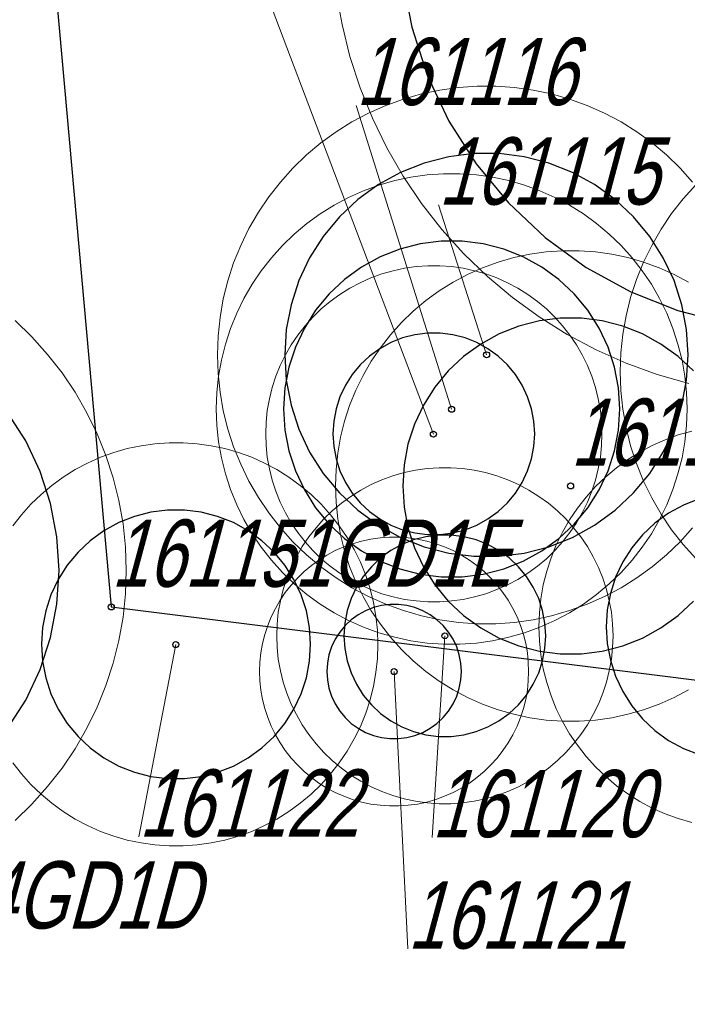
# Model space of a CAD drawing. Header units: metres. Extents: x 7419449 to 7420144, y 5549519 to 5549653.
# Tile 41 of 67: x 7419491 to 7419501, y 5549583 to 5549597. Entities that reach past the tile are written whole.
import ezdxf
from ezdxf.enums import TextEntityAlignment as Align

# ---------------------------------------------------------------- set-up
doc = ezdxf.new("R2010")
doc.units = ezdxf.units.M
doc.layers.add('_4_korony', color=7, linetype='Continuous', lineweight=25, true_color=0x7aa300)
for name, color, linetype, lineweight in [('_4_krzewy istniejące', 86, 'Continuous', 30), ('_4_NUMERY_PIKIET', 7, 'Continuous', 15), ('_4_SOD', 30, 'Continuous', 20)]:
    doc.layers.add(name, color=color, linetype=linetype, lineweight=lineweight)
doc.layers.add('_4_PUNKT_INWENTARYZACYJNY', color=7, linetype='Continuous')
doc.styles.add('STANDARD-Working1250', font='arial.ttf', dxfattribs={"height": 2.5})

msp = doc.modelspace()

# ---------------------------------------------------------------- linework, layer by layer
at = {"layer": '_4_korony', "linetype": 'Continuous', "flags": 128}
for points in [[(7419496.635, 5549598.074), (7419496.777, 5549597.334), (7419497.009, 5549596.617), (7419497.33, 5549595.935), (7419497.734, 5549595.299), (7419498.214, 5549594.719), (7419498.763, 5549594.203), (7419499.373, 5549593.76), (7419500.033, 5549593.397), (7419500.734, 5549593.12), (7419501.464, 5549592.932), (7419502.211, 5549592.838), (7419502.965, 5549592.838), (7419503.712, 5549592.932), (7419504.442, 5549593.12), (7419505.143, 5549593.397), (7419505.803, 5549593.76), (7419506.413, 5549594.203), (7419506.962, 5549594.719), (7419507.442, 5549595.299), (7419507.846, 5549595.935), (7419508.167, 5549596.617)], [(7419500.965, 5549592.22), (7419500.737, 5549592.435), (7419500.483, 5549592.62), (7419500.207, 5549592.771), (7419499.916, 5549592.887), (7419499.611, 5549592.965), (7419499.3, 5549593.004), (7419498.986, 5549593.004), (7419498.675, 5549592.965), (7419498.37, 5549592.887), (7419498.079, 5549592.771), (7419497.803, 5549592.62), (7419497.549, 5549592.435), (7419497.321, 5549592.22), (7419497.12, 5549591.978), (7419496.952, 5549591.713), (7419496.819, 5549591.429), (7419496.722, 5549591.131), (7419496.663, 5549590.822), (7419496.643, 5549590.509), (7419496.663, 5549590.196), (7419496.722, 5549589.887), (7419496.819, 5549589.589), (7419496.952, 5549589.305), (7419497.12, 5549589.04), (7419497.321, 5549588.798), (7419497.549, 5549588.583), (7419497.803, 5549588.398), (7419498.079, 5549588.247), (7419498.37, 5549588.131), (7419498.675, 5549588.053), (7419498.986, 5549588.014), (7419499.3, 5549588.014), (7419499.611, 5549588.053), (7419499.916, 5549588.131), (7419500.207, 5549588.247), (7419500.483, 5549588.398), (7419500.737, 5549588.583), (7419500.965, 5549588.798)], [(7419490.77, 5549586.901), (7419491.039, 5549587.325), (7419491.253, 5549587.78), (7419491.408, 5549588.257), (7419491.502, 5549588.751), (7419491.534, 5549589.252), (7419491.502, 5549589.753), (7419491.408, 5549590.247), (7419491.253, 5549590.724), (7419491.039, 5549591.179), (7419490.77, 5549591.603)], [(7419501.05, 5549590.317), (7419500.816, 5549590.225), (7419500.596, 5549590.104), (7419500.393, 5549589.956), (7419500.21, 5549589.784), (7419500.05, 5549589.591), (7419499.915, 5549589.379), (7419499.808, 5549589.151), (7419499.731, 5549588.912), (7419499.684, 5549588.666), (7419499.668, 5549588.415), (7419499.684, 5549588.164), (7419499.731, 5549587.918), (7419499.808, 5549587.679), (7419499.915, 5549587.451), (7419500.05, 5549587.239), (7419500.21, 5549587.046), (7419500.393, 5549586.874), (7419500.596, 5549586.726), (7419500.816, 5549586.605), (7419501.05, 5549586.513)]]:
    msp.add_lwpolyline(points, dxfattribs=at)
for points in [[(7419500.889, 5549592.459), (7419500.865, 5549592.835), (7419500.795, 5549593.205), (7419500.678, 5549593.563), (7419500.518, 5549593.904), (7419500.316, 5549594.222), (7419500.076, 5549594.513), (7419499.801, 5549594.771), (7419499.496, 5549594.992), (7419499.166, 5549595.173), (7419498.816, 5549595.312), (7419498.451, 5549595.406), (7419498.077, 5549595.453), (7419497.701, 5549595.453), (7419497.327, 5549595.406), (7419496.962, 5549595.312), (7419496.612, 5549595.173), (7419496.282, 5549594.992), (7419495.977, 5549594.771), (7419495.702, 5549594.513), (7419495.462, 5549594.222), (7419495.26, 5549593.904), (7419495.1, 5549593.563), (7419494.983, 5549593.205), (7419494.913, 5549592.835), (7419494.889, 5549592.459), (7419494.913, 5549592.083), (7419494.983, 5549591.713), (7419495.1, 5549591.355), (7419495.26, 5549591.014), (7419495.462, 5549590.696), (7419495.702, 5549590.405), (7419495.977, 5549590.147), (7419496.282, 5549589.926), (7419496.612, 5549589.745), (7419496.962, 5549589.606), (7419497.327, 5549589.512), (7419497.701, 5549589.465), (7419498.077, 5549589.465), (7419498.451, 5549589.512), (7419498.816, 5549589.606), (7419499.166, 5549589.745), (7419499.496, 5549589.926), (7419499.801, 5549590.147), (7419500.076, 5549590.405), (7419500.316, 5549590.696), (7419500.518, 5549591.014), (7419500.678, 5549591.355), (7419500.795, 5549591.713), (7419500.865, 5549592.083)], [(7419499.872, 5549591.654), (7419499.852, 5549591.967), (7419499.793, 5549592.276), (7419499.696, 5549592.574), (7419499.563, 5549592.858), (7419499.395, 5549593.123), (7419499.194, 5549593.365), (7419498.966, 5549593.58), (7419498.712, 5549593.765), (7419498.436, 5549593.916), (7419498.145, 5549594.032), (7419497.84, 5549594.11), (7419497.529, 5549594.149), (7419497.215, 5549594.149), (7419496.904, 5549594.11), (7419496.599, 5549594.032), (7419496.308, 5549593.916), (7419496.032, 5549593.765), (7419495.778, 5549593.58), (7419495.55, 5549593.365), (7419495.349, 5549593.123), (7419495.181, 5549592.858), (7419495.048, 5549592.574), (7419494.951, 5549592.276), (7419494.892, 5549591.967), (7419494.872, 5549591.654), (7419494.892, 5549591.341), (7419494.951, 5549591.032), (7419495.048, 5549590.734), (7419495.181, 5549590.45), (7419495.349, 5549590.185), (7419495.55, 5549589.943), (7419495.778, 5549589.728), (7419496.032, 5549589.543), (7419496.308, 5549589.392), (7419496.599, 5549589.276), (7419496.904, 5549589.198), (7419497.215, 5549589.159), (7419497.529, 5549589.159), (7419497.84, 5549589.198), (7419498.145, 5549589.276), (7419498.436, 5549589.392), (7419498.712, 5549589.543), (7419498.966, 5549589.728), (7419499.194, 5549589.943), (7419499.395, 5549590.185), (7419499.563, 5549590.45), (7419499.696, 5549590.734), (7419499.793, 5549591.032), (7419499.852, 5549591.341)], [(7419498.606, 5549591.285), (7419498.594, 5549591.473), (7419498.559, 5549591.658), (7419498.501, 5549591.837), (7419498.42, 5549592.008), (7419498.32, 5549592.167), (7419498.199, 5549592.312), (7419498.062, 5549592.441), (7419497.91, 5549592.551), (7419497.745, 5549592.642), (7419497.57, 5549592.712), (7419497.387, 5549592.758), (7419497.2, 5549592.782), (7419497.012, 5549592.782), (7419496.825, 5549592.758), (7419496.642, 5549592.712), (7419496.467, 5549592.642), (7419496.302, 5549592.551), (7419496.15, 5549592.441), (7419496.013, 5549592.312), (7419495.892, 5549592.167), (7419495.792, 5549592.008), (7419495.711, 5549591.837), (7419495.653, 5549591.658), (7419495.618, 5549591.473), (7419495.606, 5549591.285), (7419495.618, 5549591.097), (7419495.653, 5549590.912), (7419495.711, 5549590.733), (7419495.792, 5549590.562), (7419495.892, 5549590.403), (7419496.013, 5549590.258), (7419496.15, 5549590.129), (7419496.302, 5549590.019), (7419496.467, 5549589.928), (7419496.642, 5549589.858), (7419496.825, 5549589.812), (7419497.012, 5549589.788), (7419497.2, 5549589.788), (7419497.387, 5549589.812), (7419497.57, 5549589.858), (7419497.745, 5549589.928), (7419497.91, 5549590.019), (7419498.062, 5549590.129), (7419498.199, 5549590.258), (7419498.32, 5549590.403), (7419498.42, 5549590.562), (7419498.501, 5549590.733), (7419498.559, 5549590.912), (7419498.594, 5549591.097)], [(7419495.274, 5549588.154), (7419495.258, 5549588.405), (7419495.211, 5549588.651), (7419495.134, 5549588.89), (7419495.027, 5549589.118), (7419494.892, 5549589.33), (7419494.732, 5549589.523), (7419494.549, 5549589.695), (7419494.346, 5549589.843), (7419494.126, 5549589.964), (7419493.892, 5549590.056), (7419493.649, 5549590.119), (7419493.4, 5549590.15), (7419493.148, 5549590.15), (7419492.899, 5549590.119), (7419492.656, 5549590.056), (7419492.422, 5549589.964), (7419492.202, 5549589.843), (7419491.999, 5549589.695), (7419491.816, 5549589.523), (7419491.656, 5549589.33), (7419491.521, 5549589.118), (7419491.414, 5549588.89), (7419491.337, 5549588.651), (7419491.29, 5549588.405), (7419491.274, 5549588.154), (7419491.29, 5549587.903), (7419491.337, 5549587.657), (7419491.414, 5549587.418), (7419491.521, 5549587.19), (7419491.656, 5549586.978), (7419491.816, 5549586.785), (7419491.999, 5549586.613), (7419492.202, 5549586.465), (7419492.422, 5549586.344), (7419492.656, 5549586.252), (7419492.899, 5549586.189), (7419493.148, 5549586.158), (7419493.4, 5549586.158), (7419493.649, 5549586.189), (7419493.892, 5549586.252), (7419494.126, 5549586.344), (7419494.346, 5549586.465), (7419494.549, 5549586.613), (7419494.732, 5549586.785), (7419494.892, 5549586.978), (7419495.027, 5549587.19), (7419495.134, 5549587.418), (7419495.211, 5549587.657), (7419495.258, 5549587.903)], [(7419498.77, 5549588.282), (7419498.758, 5549588.47), (7419498.723, 5549588.655), (7419498.665, 5549588.834), (7419498.584, 5549589.005), (7419498.484, 5549589.164), (7419498.363, 5549589.309), (7419498.226, 5549589.438), (7419498.074, 5549589.548), (7419497.909, 5549589.639), (7419497.734, 5549589.709), (7419497.551, 5549589.755), (7419497.364, 5549589.779), (7419497.176, 5549589.779), (7419496.989, 5549589.755), (7419496.806, 5549589.709), (7419496.631, 5549589.639), (7419496.466, 5549589.548), (7419496.314, 5549589.438), (7419496.177, 5549589.309), (7419496.056, 5549589.164), (7419495.956, 5549589.005), (7419495.875, 5549588.834), (7419495.817, 5549588.655), (7419495.782, 5549588.47), (7419495.77, 5549588.282), (7419495.782, 5549588.094), (7419495.817, 5549587.909), (7419495.875, 5549587.73), (7419495.956, 5549587.559), (7419496.056, 5549587.4), (7419496.177, 5549587.255), (7419496.314, 5549587.126), (7419496.466, 5549587.016), (7419496.631, 5549586.925), (7419496.806, 5549586.855), (7419496.989, 5549586.809), (7419497.176, 5549586.785), (7419497.364, 5549586.785), (7419497.551, 5549586.809), (7419497.734, 5549586.855), (7419497.909, 5549586.925), (7419498.074, 5549587.016), (7419498.226, 5549587.126), (7419498.363, 5549587.255), (7419498.484, 5549587.4), (7419498.584, 5549587.559), (7419498.665, 5549587.73), (7419498.723, 5549587.909), (7419498.758, 5549588.094)], [(7419497.516, 5549587.749), (7419497.508, 5549587.874), (7419497.485, 5549587.998), (7419497.446, 5549588.117), (7419497.392, 5549588.231), (7419497.325, 5549588.337), (7419497.245, 5549588.434), (7419497.153, 5549588.52), (7419497.052, 5549588.593), (7419496.942, 5549588.654), (7419496.825, 5549588.7), (7419496.703, 5549588.731), (7419496.579, 5549588.747), (7419496.453, 5549588.747), (7419496.329, 5549588.731), (7419496.207, 5549588.7), (7419496.09, 5549588.654), (7419495.98, 5549588.593), (7419495.879, 5549588.52), (7419495.787, 5549588.434), (7419495.707, 5549588.337), (7419495.64, 5549588.231), (7419495.586, 5549588.117), (7419495.547, 5549587.998), (7419495.524, 5549587.874), (7419495.516, 5549587.749), (7419495.524, 5549587.624), (7419495.547, 5549587.5), (7419495.586, 5549587.381), (7419495.64, 5549587.267), (7419495.707, 5549587.161), (7419495.787, 5549587.064), (7419495.879, 5549586.978), (7419495.98, 5549586.905), (7419496.09, 5549586.844), (7419496.207, 5549586.798), (7419496.329, 5549586.767), (7419496.453, 5549586.751), (7419496.579, 5549586.751), (7419496.703, 5549586.767), (7419496.825, 5549586.798), (7419496.942, 5549586.844), (7419497.052, 5549586.905), (7419497.153, 5549586.978), (7419497.245, 5549587.064), (7419497.325, 5549587.161), (7419497.392, 5549587.267), (7419497.446, 5549587.381), (7419497.485, 5549587.5), (7419497.508, 5549587.624)]]:
    msp.add_lwpolyline(points, close=True, dxfattribs=at)
at = {"layer": '_4_krzewy istniejące'}
msp.add_lwpolyline([(7419539.5, 5549582.8), (7419537.25, 5549596.27), (7419496.14, 5549601.18), (7419492.24, 5549601.3), (7419491.35, 5549599.37), (7419492.31, 5549588.71), (7419539.5, 5549582.8)], dxfattribs=at)
at = {"layer": '_4_NUMERY_PIKIET'}
for points in [[(7419497.1, 5549591.28), (7419494.65, 5549597.754)], [(7419497.37, 5549591.65), (7419495.951, 5549596.17)], [(7419497.89, 5549592.46), (7419497.177, 5549594.69)], [(7419497.27, 5549588.28), (7419497.079, 5549585.281)], [(7419493.27, 5549588.15), (7419492.722, 5549585.289)], [(7419496.516, 5549587.749), (7419496.718, 5549583.625)]]:
    msp.add_lwpolyline(points, dxfattribs=at)
at = {"layer": '_4_PUNKT_INWENTARYZACYJNY'}
for centre in [(7419497.89, 5549592.46), (7419497.37, 5549591.65), (7419497.1, 5549591.28), (7419499.14, 5549590.51), (7419492.31, 5549588.71), (7419497.27, 5549588.28), (7419493.27, 5549588.15), (7419496.516, 5549587.749)]:
    msp.add_circle(centre, 0.045, dxfattribs=at)
at = {"layer": '_4_SOD', "flags": 128}
for points in [[(7419495.656, 5549597.852), (7419495.741, 5549597.371), (7419495.859, 5549596.897), (7419496.01, 5549596.432), (7419496.193, 5549595.979), (7419496.407, 5549595.54), (7419496.652, 5549595.117), (7419496.925, 5549594.712), (7419497.226, 5549594.326), (7419497.553, 5549593.963), (7419497.904, 5549593.624), (7419498.278, 5549593.31), (7419498.674, 5549593.023), (7419499.088, 5549592.764), (7419499.519, 5549592.534), (7419499.966, 5549592.336), (7419500.425, 5549592.169), (7419500.895, 5549592.034)], [(7419500.953, 5549595.03), (7419500.766, 5549595.238), (7419500.566, 5549595.432), (7419500.352, 5549595.611), (7419500.126, 5549595.775), (7419499.889, 5549595.923), (7419499.642, 5549596.054), (7419499.387, 5549596.168), (7419499.125, 5549596.263), (7419498.857, 5549596.34), (7419498.584, 5549596.398), (7419498.307, 5549596.437), (7419498.029, 5549596.457), (7419497.749, 5549596.457), (7419497.471, 5549596.437), (7419497.194, 5549596.398), (7419496.921, 5549596.34), (7419496.653, 5549596.263), (7419496.391, 5549596.168), (7419496.136, 5549596.054), (7419495.889, 5549595.923), (7419495.652, 5549595.775), (7419495.426, 5549595.611), (7419495.212, 5549595.432), (7419495.012, 5549595.238), (7419494.825, 5549595.03), (7419494.653, 5549594.81), (7419494.497, 5549594.579), (7419494.357, 5549594.337), (7419494.235, 5549594.086), (7419494.13, 5549593.827), (7419494.044, 5549593.562), (7419493.976, 5549593.291), (7419493.928, 5549593.016), (7419493.899, 5549592.738), (7419493.889, 5549592.459), (7419493.899, 5549592.18), (7419493.928, 5549591.902), (7419493.976, 5549591.627), (7419494.044, 5549591.356), (7419494.13, 5549591.091), (7419494.235, 5549590.832), (7419494.357, 5549590.581), (7419494.497, 5549590.339), (7419494.653, 5549590.108), (7419494.825, 5549589.888), (7419495.012, 5549589.68), (7419495.212, 5549589.486), (7419495.426, 5549589.307), (7419495.652, 5549589.143), (7419495.889, 5549588.995), (7419496.136, 5549588.864), (7419496.391, 5549588.75), (7419496.653, 5549588.655), (7419496.921, 5549588.578), (7419497.194, 5549588.52), (7419497.471, 5549588.481), (7419497.749, 5549588.461), (7419498.029, 5549588.461), (7419498.307, 5549588.481), (7419498.584, 5549588.52), (7419498.857, 5549588.578), (7419499.125, 5549588.655), (7419499.387, 5549588.75), (7419499.642, 5549588.864), (7419499.889, 5549588.995), (7419500.126, 5549589.143), (7419500.352, 5549589.307), (7419500.566, 5549589.486), (7419500.766, 5549589.68), (7419500.953, 5549589.888)], [(7419501, 5549594.989), (7419500.813, 5549594.781), (7419500.641, 5549594.561), (7419500.485, 5549594.33), (7419500.345, 5549594.088), (7419500.223, 5549593.837), (7419500.118, 5549593.578), (7419500.032, 5549593.313), (7419499.964, 5549593.042), (7419499.916, 5549592.767), (7419499.887, 5549592.489), (7419499.877, 5549592.21), (7419499.887, 5549591.931), (7419499.916, 5549591.653), (7419499.964, 5549591.378), (7419500.032, 5549591.107), (7419500.118, 5549590.842), (7419500.223, 5549590.583), (7419500.345, 5549590.332), (7419500.485, 5549590.09), (7419500.641, 5549589.859), (7419500.813, 5549589.639), (7419501, 5549589.431)], [(7419500.893, 5549593.54), (7419500.677, 5549593.655), (7419500.454, 5549593.754), (7419500.225, 5549593.838), (7419499.99, 5549593.905), (7419499.751, 5549593.956), (7419499.509, 5549593.99), (7419499.265, 5549594.007), (7419499.021, 5549594.007), (7419498.777, 5549593.99), (7419498.535, 5549593.956), (7419498.296, 5549593.905), (7419498.061, 5549593.838), (7419497.832, 5549593.754), (7419497.609, 5549593.655), (7419497.393, 5549593.54), (7419497.186, 5549593.411), (7419496.988, 5549593.267), (7419496.801, 5549593.11), (7419496.625, 5549592.94), (7419496.462, 5549592.759), (7419496.311, 5549592.566), (7419496.175, 5549592.364), (7419496.053, 5549592.152), (7419495.946, 5549591.933), (7419495.854, 5549591.706), (7419495.779, 5549591.474), (7419495.719, 5549591.237), (7419495.677, 5549590.996), (7419495.652, 5549590.753), (7419495.643, 5549590.509), (7419495.652, 5549590.265), (7419495.677, 5549590.022), (7419495.719, 5549589.781), (7419495.779, 5549589.544), (7419495.854, 5549589.312), (7419495.946, 5549589.085), (7419496.053, 5549588.866), (7419496.175, 5549588.654), (7419496.311, 5549588.452), (7419496.462, 5549588.259), (7419496.625, 5549588.078), (7419496.801, 5549587.908), (7419496.988, 5549587.751), (7419497.186, 5549587.607), (7419497.393, 5549587.478), (7419497.609, 5549587.363), (7419497.832, 5549587.264), (7419498.061, 5549587.18), (7419498.296, 5549587.113), (7419498.535, 5549587.062), (7419498.777, 5549587.028), (7419499.021, 5549587.011), (7419499.265, 5549587.011), (7419499.509, 5549587.028), (7419499.751, 5549587.062), (7419499.99, 5549587.113), (7419500.225, 5549587.18), (7419500.454, 5549587.264), (7419500.677, 5549587.363), (7419500.893, 5549587.478)], [(7419490.88, 5549585.536), (7419491.131, 5549585.779), (7419491.364, 5549586.038), (7419491.579, 5549586.313), (7419491.774, 5549586.602), (7419491.949, 5549586.905), (7419492.102, 5549587.218), (7419492.232, 5549587.542), (7419492.34, 5549587.874), (7419492.425, 5549588.212), (7419492.485, 5549588.556), (7419492.522, 5549588.903), (7419492.534, 5549589.252), (7419492.522, 5549589.601), (7419492.485, 5549589.948), (7419492.425, 5549590.292), (7419492.34, 5549590.63), (7419492.232, 5549590.962), (7419492.102, 5549591.286), (7419491.949, 5549591.599), (7419491.774, 5549591.902), (7419491.579, 5549592.191), (7419491.364, 5549592.466), (7419491.131, 5549592.725), (7419490.88, 5549592.968)], [(7419500.942, 5549591.326), (7419500.741, 5549591.268), (7419500.544, 5549591.197), (7419500.353, 5549591.111), (7419500.168, 5549591.013), (7419499.99, 5549590.902), (7419499.821, 5549590.779), (7419499.661, 5549590.644), (7419499.51, 5549590.499), (7419499.37, 5549590.343), (7419499.241, 5549590.178), (7419499.124, 5549590.005), (7419499.019, 5549589.823), (7419498.927, 5549589.635), (7419498.849, 5549589.441), (7419498.784, 5549589.242), (7419498.734, 5549589.039), (7419498.697, 5549588.833), (7419498.675, 5549588.624), (7419498.668, 5549588.415), (7419498.675, 5549588.206), (7419498.697, 5549587.997), (7419498.734, 5549587.791), (7419498.784, 5549587.588), (7419498.849, 5549587.389), (7419498.927, 5549587.195), (7419499.019, 5549587.007), (7419499.124, 5549586.825), (7419499.241, 5549586.652), (7419499.37, 5549586.487), (7419499.51, 5549586.331), (7419499.661, 5549586.186), (7419499.821, 5549586.051), (7419499.99, 5549585.928), (7419500.168, 5549585.817), (7419500.353, 5549585.719), (7419500.544, 5549585.633), (7419500.741, 5549585.562), (7419500.942, 5549585.504)], [(7419490.847, 5549586.391), (7419490.976, 5549586.226), (7419491.116, 5549586.07), (7419491.267, 5549585.925), (7419491.427, 5549585.79), (7419491.596, 5549585.667), (7419491.774, 5549585.556), (7419491.959, 5549585.458), (7419492.15, 5549585.372), (7419492.347, 5549585.301), (7419492.548, 5549585.243), (7419492.753, 5549585.2), (7419492.96, 5549585.17), (7419493.169, 5549585.156), (7419493.379, 5549585.156), (7419493.588, 5549585.17), (7419493.795, 5549585.2), (7419494, 5549585.243), (7419494.201, 5549585.301), (7419494.398, 5549585.372), (7419494.589, 5549585.458), (7419494.774, 5549585.556), (7419494.952, 5549585.667), (7419495.121, 5549585.79), (7419495.281, 5549585.925), (7419495.432, 5549586.07), (7419495.572, 5549586.226), (7419495.701, 5549586.391), (7419495.818, 5549586.564), (7419495.923, 5549586.746), (7419496.015, 5549586.934), (7419496.093, 5549587.128), (7419496.158, 5549587.327), (7419496.208, 5549587.53), (7419496.245, 5549587.736), (7419496.267, 5549587.945), (7419496.274, 5549588.154), (7419496.267, 5549588.363), (7419496.245, 5549588.572), (7419496.208, 5549588.778), (7419496.158, 5549588.981), (7419496.093, 5549589.18), (7419496.015, 5549589.374), (7419495.923, 5549589.562), (7419495.818, 5549589.744), (7419495.701, 5549589.917), (7419495.572, 5549590.082), (7419495.432, 5549590.238), (7419495.281, 5549590.383), (7419495.121, 5549590.518), (7419494.952, 5549590.641), (7419494.774, 5549590.752), (7419494.589, 5549590.85), (7419494.398, 5549590.936), (7419494.201, 5549591.007), (7419494, 5549591.065), (7419493.795, 5549591.108), (7419493.588, 5549591.138), (7419493.379, 5549591.152), (7419493.169, 5549591.152), (7419492.96, 5549591.138), (7419492.753, 5549591.108), (7419492.548, 5549591.065), (7419492.347, 5549591.007), (7419492.15, 5549590.936), (7419491.959, 5549590.85), (7419491.774, 5549590.752), (7419491.596, 5549590.641), (7419491.427, 5549590.518), (7419491.267, 5549590.383), (7419491.116, 5549590.238), (7419490.976, 5549590.082), (7419490.847, 5549589.917)]]:
    msp.add_lwpolyline(points, dxfattribs=at)
for points in [[(7419500.872, 5549591.654), (7419500.863, 5549591.898), (7419500.838, 5549592.141), (7419500.796, 5549592.382), (7419500.736, 5549592.619), (7419500.661, 5549592.851), (7419500.569, 5549593.078), (7419500.462, 5549593.297), (7419500.34, 5549593.509), (7419500.204, 5549593.711), (7419500.053, 5549593.904), (7419499.89, 5549594.085), (7419499.714, 5549594.255), (7419499.527, 5549594.412), (7419499.329, 5549594.556), (7419499.122, 5549594.685), (7419498.906, 5549594.8), (7419498.683, 5549594.899), (7419498.454, 5549594.983), (7419498.219, 5549595.05), (7419497.98, 5549595.101), (7419497.738, 5549595.135), (7419497.494, 5549595.152), (7419497.25, 5549595.152), (7419497.006, 5549595.135), (7419496.764, 5549595.101), (7419496.525, 5549595.05), (7419496.29, 5549594.983), (7419496.061, 5549594.899), (7419495.838, 5549594.8), (7419495.622, 5549594.685), (7419495.415, 5549594.556), (7419495.217, 5549594.412), (7419495.03, 5549594.255), (7419494.854, 5549594.085), (7419494.691, 5549593.904), (7419494.54, 5549593.711), (7419494.404, 5549593.509), (7419494.282, 5549593.297), (7419494.175, 5549593.078), (7419494.083, 5549592.851), (7419494.008, 5549592.619), (7419493.948, 5549592.382), (7419493.906, 5549592.141), (7419493.881, 5549591.898), (7419493.872, 5549591.654), (7419493.881, 5549591.41), (7419493.906, 5549591.167), (7419493.948, 5549590.926), (7419494.008, 5549590.689), (7419494.083, 5549590.457), (7419494.175, 5549590.23), (7419494.282, 5549590.011), (7419494.404, 5549589.799), (7419494.54, 5549589.597), (7419494.691, 5549589.404), (7419494.854, 5549589.223), (7419495.03, 5549589.053), (7419495.217, 5549588.896), (7419495.415, 5549588.752), (7419495.622, 5549588.623), (7419495.838, 5549588.508), (7419496.061, 5549588.409), (7419496.29, 5549588.325), (7419496.525, 5549588.258), (7419496.764, 5549588.207), (7419497.006, 5549588.173), (7419497.25, 5549588.156), (7419497.494, 5549588.156), (7419497.738, 5549588.173), (7419497.98, 5549588.207), (7419498.219, 5549588.258), (7419498.454, 5549588.325), (7419498.683, 5549588.409), (7419498.906, 5549588.508), (7419499.122, 5549588.623), (7419499.329, 5549588.752), (7419499.527, 5549588.896), (7419499.714, 5549589.053), (7419499.89, 5549589.223), (7419500.053, 5549589.404), (7419500.204, 5549589.597), (7419500.34, 5549589.799), (7419500.462, 5549590.011), (7419500.569, 5549590.23), (7419500.661, 5549590.457), (7419500.736, 5549590.689), (7419500.796, 5549590.926), (7419500.838, 5549591.167), (7419500.863, 5549591.41)], [(7419499.606, 5549591.285), (7419499.6, 5549591.459), (7419499.582, 5549591.633), (7419499.551, 5549591.805), (7419499.509, 5549591.974), (7419499.455, 5549592.14), (7419499.39, 5549592.302), (7419499.313, 5549592.459), (7419499.226, 5549592.61), (7419499.129, 5549592.754), (7419499.021, 5549592.892), (7419498.904, 5549593.022), (7419498.779, 5549593.143), (7419498.645, 5549593.255), (7419498.504, 5549593.358), (7419498.356, 5549593.45), (7419498.202, 5549593.532), (7419498.043, 5549593.603), (7419497.879, 5549593.663), (7419497.711, 5549593.711), (7419497.54, 5549593.747), (7419497.367, 5549593.771), (7419497.193, 5549593.783), (7419497.019, 5549593.783), (7419496.845, 5549593.771), (7419496.672, 5549593.747), (7419496.501, 5549593.711), (7419496.333, 5549593.663), (7419496.169, 5549593.603), (7419496.01, 5549593.532), (7419495.856, 5549593.45), (7419495.708, 5549593.358), (7419495.567, 5549593.255), (7419495.433, 5549593.143), (7419495.308, 5549593.022), (7419495.191, 5549592.892), (7419495.083, 5549592.754), (7419494.986, 5549592.61), (7419494.899, 5549592.459), (7419494.822, 5549592.302), (7419494.757, 5549592.14), (7419494.703, 5549591.974), (7419494.661, 5549591.805), (7419494.63, 5549591.633), (7419494.612, 5549591.459), (7419494.606, 5549591.285), (7419494.612, 5549591.111), (7419494.63, 5549590.937), (7419494.661, 5549590.765), (7419494.703, 5549590.596), (7419494.757, 5549590.43), (7419494.822, 5549590.268), (7419494.899, 5549590.111), (7419494.986, 5549589.96), (7419495.083, 5549589.816), (7419495.191, 5549589.678), (7419495.308, 5549589.548), (7419495.433, 5549589.427), (7419495.567, 5549589.315), (7419495.708, 5549589.212), (7419495.856, 5549589.12), (7419496.01, 5549589.038), (7419496.169, 5549588.967), (7419496.333, 5549588.907), (7419496.501, 5549588.859), (7419496.672, 5549588.823), (7419496.845, 5549588.799), (7419497.019, 5549588.787), (7419497.193, 5549588.787), (7419497.367, 5549588.799), (7419497.54, 5549588.823), (7419497.711, 5549588.859), (7419497.879, 5549588.907), (7419498.043, 5549588.967), (7419498.202, 5549589.038), (7419498.356, 5549589.12), (7419498.504, 5549589.212), (7419498.645, 5549589.315), (7419498.779, 5549589.427), (7419498.904, 5549589.548), (7419499.021, 5549589.678), (7419499.129, 5549589.816), (7419499.226, 5549589.96), (7419499.313, 5549590.111), (7419499.39, 5549590.268), (7419499.455, 5549590.43), (7419499.509, 5549590.596), (7419499.551, 5549590.765), (7419499.582, 5549590.937), (7419499.6, 5549591.111)], [(7419499.77, 5549588.282), (7419499.764, 5549588.456), (7419499.746, 5549588.63), (7419499.715, 5549588.802), (7419499.673, 5549588.971), (7419499.619, 5549589.137), (7419499.554, 5549589.299), (7419499.477, 5549589.456), (7419499.39, 5549589.607), (7419499.293, 5549589.751), (7419499.185, 5549589.889), (7419499.068, 5549590.019), (7419498.943, 5549590.14), (7419498.809, 5549590.252), (7419498.668, 5549590.355), (7419498.52, 5549590.447), (7419498.366, 5549590.529), (7419498.207, 5549590.6), (7419498.043, 5549590.66), (7419497.875, 5549590.708), (7419497.704, 5549590.744), (7419497.531, 5549590.768), (7419497.357, 5549590.78), (7419497.183, 5549590.78), (7419497.009, 5549590.768), (7419496.836, 5549590.744), (7419496.665, 5549590.708), (7419496.497, 5549590.66), (7419496.333, 5549590.6), (7419496.174, 5549590.529), (7419496.02, 5549590.447), (7419495.872, 5549590.355), (7419495.731, 5549590.252), (7419495.597, 5549590.14), (7419495.472, 5549590.019), (7419495.355, 5549589.889), (7419495.247, 5549589.751), (7419495.15, 5549589.607), (7419495.063, 5549589.456), (7419494.986, 5549589.299), (7419494.921, 5549589.137), (7419494.867, 5549588.971), (7419494.825, 5549588.802), (7419494.794, 5549588.63), (7419494.776, 5549588.456), (7419494.77, 5549588.282), (7419494.776, 5549588.108), (7419494.794, 5549587.934), (7419494.825, 5549587.762), (7419494.867, 5549587.593), (7419494.921, 5549587.427), (7419494.986, 5549587.265), (7419495.063, 5549587.108), (7419495.15, 5549586.957), (7419495.247, 5549586.813), (7419495.355, 5549586.675), (7419495.472, 5549586.545), (7419495.597, 5549586.424), (7419495.731, 5549586.312), (7419495.872, 5549586.209), (7419496.02, 5549586.117), (7419496.174, 5549586.035), (7419496.333, 5549585.964), (7419496.497, 5549585.904), (7419496.665, 5549585.856), (7419496.836, 5549585.82), (7419497.009, 5549585.796), (7419497.183, 5549585.784), (7419497.357, 5549585.784), (7419497.531, 5549585.796), (7419497.704, 5549585.82), (7419497.875, 5549585.856), (7419498.043, 5549585.904), (7419498.207, 5549585.964), (7419498.366, 5549586.035), (7419498.52, 5549586.117), (7419498.668, 5549586.209), (7419498.809, 5549586.312), (7419498.943, 5549586.424), (7419499.068, 5549586.545), (7419499.185, 5549586.675), (7419499.293, 5549586.813), (7419499.39, 5549586.957), (7419499.477, 5549587.108), (7419499.554, 5549587.265), (7419499.619, 5549587.427), (7419499.673, 5549587.593), (7419499.715, 5549587.762), (7419499.746, 5549587.934), (7419499.764, 5549588.108)], [(7419498.516, 5549587.749), (7419498.511, 5549587.889), (7419498.497, 5549588.027), (7419498.472, 5549588.165), (7419498.439, 5549588.3), (7419498.395, 5549588.433), (7419498.343, 5549588.562), (7419498.282, 5549588.688), (7419498.212, 5549588.809), (7419498.134, 5549588.925), (7419498.048, 5549589.035), (7419497.955, 5549589.138), (7419497.854, 5549589.235), (7419497.747, 5549589.325), (7419497.634, 5549589.407), (7419497.516, 5549589.481), (7419497.393, 5549589.547), (7419497.265, 5549589.603), (7419497.134, 5549589.651), (7419497, 5549589.69), (7419496.863, 5549589.719), (7419496.725, 5549589.738), (7419496.586, 5549589.748), (7419496.446, 5549589.748), (7419496.307, 5549589.738), (7419496.169, 5549589.719), (7419496.032, 5549589.69), (7419495.898, 5549589.651), (7419495.767, 5549589.603), (7419495.639, 5549589.547), (7419495.516, 5549589.481), (7419495.398, 5549589.407), (7419495.285, 5549589.325), (7419495.178, 5549589.235), (7419495.077, 5549589.138), (7419494.984, 5549589.035), (7419494.898, 5549588.925), (7419494.82, 5549588.809), (7419494.75, 5549588.688), (7419494.689, 5549588.562), (7419494.637, 5549588.433), (7419494.593, 5549588.3), (7419494.56, 5549588.165), (7419494.535, 5549588.027), (7419494.521, 5549587.889), (7419494.516, 5549587.749), (7419494.521, 5549587.609), (7419494.535, 5549587.471), (7419494.56, 5549587.333), (7419494.593, 5549587.198), (7419494.637, 5549587.065), (7419494.689, 5549586.936), (7419494.75, 5549586.81), (7419494.82, 5549586.689), (7419494.898, 5549586.573), (7419494.984, 5549586.463), (7419495.077, 5549586.36), (7419495.178, 5549586.263), (7419495.285, 5549586.173), (7419495.398, 5549586.091), (7419495.516, 5549586.017), (7419495.639, 5549585.951), (7419495.767, 5549585.895), (7419495.898, 5549585.847), (7419496.032, 5549585.808), (7419496.169, 5549585.779), (7419496.307, 5549585.76), (7419496.446, 5549585.75), (7419496.586, 5549585.75), (7419496.725, 5549585.76), (7419496.863, 5549585.779), (7419497, 5549585.808), (7419497.134, 5549585.847), (7419497.265, 5549585.895), (7419497.393, 5549585.951), (7419497.516, 5549586.017), (7419497.634, 5549586.091), (7419497.747, 5549586.173), (7419497.854, 5549586.263), (7419497.955, 5549586.36), (7419498.048, 5549586.463), (7419498.134, 5549586.573), (7419498.212, 5549586.689), (7419498.282, 5549586.81), (7419498.343, 5549586.936), (7419498.395, 5549587.065), (7419498.439, 5549587.198), (7419498.472, 5549587.333), (7419498.497, 5549587.471), (7419498.511, 5549587.609)]]:
    msp.add_lwpolyline(points, close=True, dxfattribs=at)

# ---------------------------------------------------------------- texts
at = {"layer": '_4_NUMERY_PIKIET', "style": 'STANDARD-Working1250', "oblique": 15, "width": 0.7}
for s, p in [('161116', (7419495.951, 5549595.874)), ('161115', (7419497.177, 5549594.394)), ('161118', (7419499.14, 5549590.51)), ('161151GD1E', (7419492.31, 5549588.71)), ('161122', (7419492.722, 5549584.993)), ('161120', (7419497.079, 5549584.985)), ('161014GD1D', (7419487.631, 5549583.627)), ('161121', (7419496.718, 5549583.329))]:
    msp.add_text(s, height=1, dxfattribs=at).set_placement(p, align=Align.BOTTOM_LEFT)

doc.saveas('drawing.dxf')
